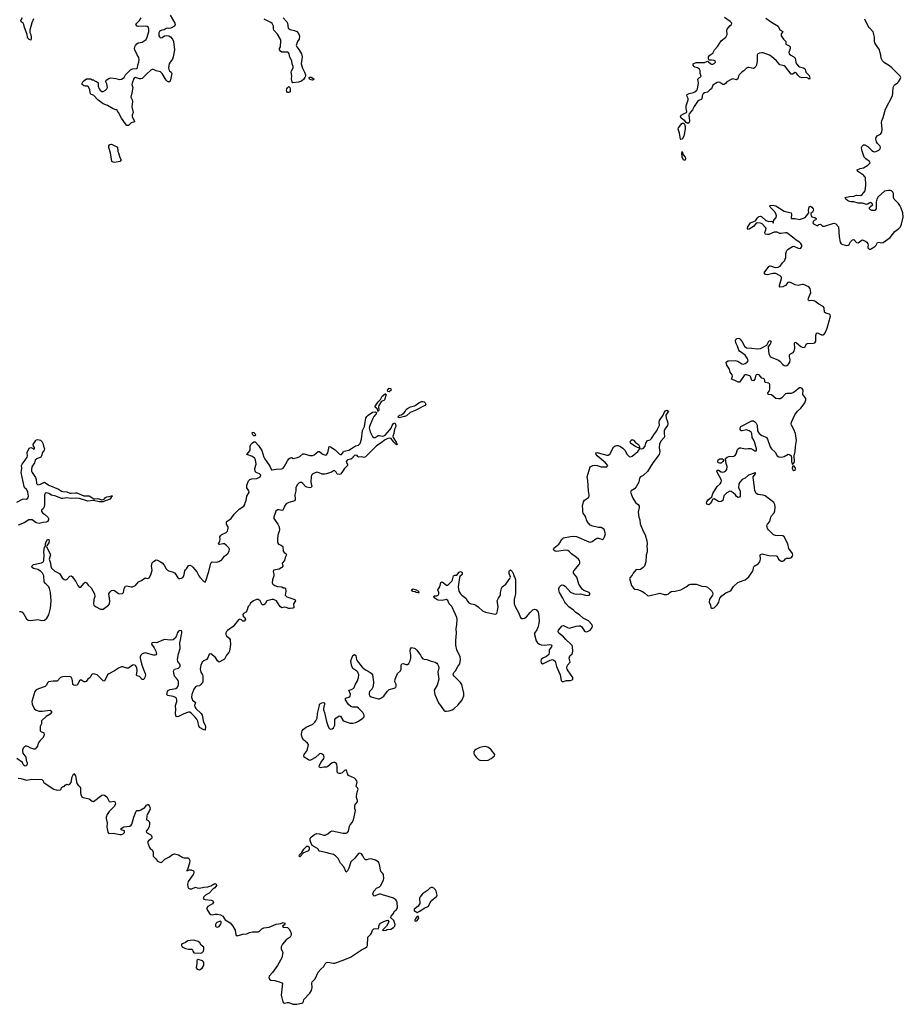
# Model space of a CAD drawing. Header units: inches. Extents: x 2396598 to 2566999, y 262085 to 451979.
# Tile 234 of 256: x 2554332 to 2566999, y 340368 to 354481. Entities that reach past the tile are written whole.
import ezdxf

# ---------------------------------------------------------------- set-up
doc = ezdxf.new("R2010")
doc.units = ezdxf.units.IN
doc.header["$MEASUREMENT"] = 0
for name, color, linetype in [('C5354', 7, 'Continuous'), ('C5355', 7, 'Continuous'), ('C5364', 7, 'Continuous'), ('C5365', 7, 'Continuous')]:
    doc.layers.add(name, color=color, linetype=linetype)

msp = doc.modelspace()

# ---------------------------------------------------------------- linework, layer by layer
at = {"layer": 'C5354', "color": 5, "elevation": 20}
for points in [[(2559630, 349148), (2559611, 349151), (2559606, 349170), (2559630, 349197), (2559650, 349195), (2559654, 349190), (2559655, 349170)], [(2559470, 348867), (2559464, 348870), (2559460, 348900), (2559423, 348930), (2559470, 349005), (2559503, 349037), (2559530, 349083), (2559570, 349120), (2559579, 349119), (2559586, 349110), (2559560, 349030), (2559550, 349022), (2559527, 349013), (2559516, 349004), (2559479, 348950), (2559474, 348930), (2559479, 348890)], [(2557706, 348514), (2557690, 348516), (2557675, 348530), (2557665, 348550), (2557670, 348570), (2557690, 348566), (2557704, 348550), (2557712, 348530), (2557710, 348518)], [(2558350, 342484), (2558337, 342490), (2558344, 342510), (2558370, 342539), (2558378, 342542), (2558404, 342590), (2558450, 342634), (2558473, 342633), (2558484, 342610), (2558483, 342590), (2558470, 342570), (2558401, 342539)], [(2557210, 341558), (2557160, 341540), (2557148, 341530), (2557138, 341510), (2557141, 341490), (2557150, 341478), (2557170, 341473), (2557190, 341482), (2557213, 341510), (2557219, 341530), (2557218, 341550)], [(2556830, 341287), (2556777, 341283), (2556744, 341276), (2556710, 341252), (2556651, 341229), (2556651, 341210), (2556661, 341190), (2556710, 341168), (2556750, 341158), (2556798, 341158), (2556811, 341150), (2556816, 341130), (2556830, 341108), (2556930, 341101), (2556950, 341110), (2556965, 341130), (2556972, 341152), (2556970, 341189), (2556935, 341215), (2556915, 341250), (2556890, 341268)], [(2556890, 341012), (2556877, 341003), (2556873, 340990), (2556873, 340953), (2556862, 340890), (2556878, 340870), (2556910, 340861), (2556950, 340888), (2556963, 340910), (2556970, 340932), (2556970, 340968), (2556962, 340982), (2556951, 340991)]]:
    msp.add_lwpolyline(points, close=True, dxfattribs=at)
for points in [[(2560000, 348878), (2559930, 348850), (2559875, 348805), (2559850, 348791), (2559830, 348786), (2559770, 348773), (2559755, 348790), (2559776, 348810), (2559801, 348819), (2559837, 348843), (2559856, 348864), (2559870, 348892), (2559890, 348910), (2559933, 348930), (2559992, 348948), (2560000, 348953)], [(2554330, 346000), (2554350, 345998), (2554368, 345988), (2554390, 345962), (2554431, 345891), (2554454, 345874), (2554487, 345867), (2554590, 345884), (2554650, 345871), (2554686, 345874), (2554719, 345901), (2554751, 345949), (2554773, 346047), (2554782, 346150), (2554775, 346270), (2554761, 346330), (2554750, 346352), (2554700, 346400), (2554684, 346424), (2554678, 346510), (2554660, 346550), (2554630, 346576), (2554590, 346599), (2554530, 346614), (2554512, 346630), (2554508, 346650), (2554529, 346671), (2554645, 346695), (2554671, 346710), (2554677, 346730), (2554683, 346810), (2554678, 346850), (2554681, 346890), (2554690, 346916), (2554704, 346936), (2554704, 346970), (2554710, 346997), (2554730, 347029), (2554750, 347032), (2554756, 347010), (2554750, 346984), (2554724, 346950), (2554716, 346930), (2554770, 346818), (2554772, 346810), (2554756, 346750), (2554773, 346690), (2554777, 346650), (2554790, 346621), (2554836, 346576), (2554902, 346542), (2554913, 346530), (2554941, 346481), (2554970, 346457), (2554990, 346452), (2555010, 346458), (2555050, 346506), (2555072, 346510), (2555090, 346496), (2555104, 346470), (2555139, 346430), (2555165, 346370), (2555190, 346341), (2555210, 346345), (2555250, 346398), (2555270, 346417), (2555290, 346410), (2555315, 346375), (2555358, 346338), (2555406, 346250), (2555408, 346212), (2555397, 346170), (2555390, 346110), (2555397, 346090), (2555417, 346070), (2555490, 346030), (2555530, 346032), (2555550, 346044), (2555606, 346090), (2555620, 346110), (2555623, 346150), (2555610, 346250), (2555623, 346277), (2555650, 346297), (2555670, 346304), (2555690, 346297), (2555750, 346256), (2555770, 346251), (2555804, 346256), (2555818, 346270), (2555829, 346330), (2555850, 346361), (2555870, 346368), (2555930, 346350), (2555950, 346352), (2555990, 346373), (2556037, 346423), (2556078, 346442), (2556130, 346479), (2556170, 346471), (2556190, 346481), (2556210, 346522), (2556230, 346590), (2556221, 346650), (2556230, 346696), (2556250, 346716), (2556290, 346737), (2556310, 346733), (2556352, 346712), (2556375, 346695), (2556404, 346664), (2556434, 346610), (2556450, 346593), (2556470, 346582), (2556530, 346564), (2556550, 346552), (2556570, 346530), (2556601, 346481), (2556610, 346473), (2556629, 346469), (2556650, 346474), (2556670, 346487), (2556680, 346500), (2556692, 346528), (2556701, 346579), (2556710, 346595), (2556725, 346610), (2556750, 346657), (2556770, 346660), (2556794, 346654), (2556816, 346636), (2556870, 346567), (2556900, 346510), (2556915, 346490), (2556970, 346429), (2556990, 346418), (2557001, 346439), (2557045, 346570), (2557070, 346691), (2557090, 346711), (2557157, 346703), (2557187, 346713), (2557210, 346731), (2557224, 346736), (2557269, 346790), (2557316, 346830), (2557337, 346863), (2557338, 346890), (2557330, 346910), (2557290, 346951), (2557270, 346966), (2557250, 346968), (2557198, 346958), (2557190, 346959), (2557182, 346970), (2557203, 347010), (2557207, 347030), (2557203, 347070), (2557210, 347083), (2557230, 347100), (2557290, 347129), (2557310, 347151), (2557320, 347190), (2557319, 347210), (2557295, 347250), (2557297, 347283), (2557305, 347295), (2557366, 347330), (2557406, 347394), (2557447, 347430), (2557476, 347464), (2557547, 347510), (2557561, 347530), (2557564, 347556), (2557577, 347590), (2557590, 347650), (2557620, 347710), (2557617, 347730), (2557590, 347770), (2557586, 347790), (2557588, 347810), (2557610, 347871), (2557630, 347888), (2557662, 347898), (2557730, 347905), (2557779, 347930), (2557789, 347950), (2557769, 347970), (2557722, 347990), (2557706, 348006), (2557704, 348050), (2557720, 348110), (2557713, 348170), (2557702, 348190), (2557670, 348220), (2557589, 348250), (2557630, 348299), (2557634, 348310), (2557636, 348370), (2557647, 348390), (2557670, 348414), (2557690, 348429), (2557710, 348431), (2557757, 348377), (2557804, 348304), (2557830, 348211), (2557841, 348190), (2557919, 348079), (2557944, 348030), (2557950, 348028), (2558010, 348038), (2558090, 348041), (2558110, 348052), (2558125, 348070), (2558170, 348160), (2558190, 348188), (2558210, 348203), (2558230, 348205), (2558251, 348191), (2558315, 348205), (2558350, 348219), (2558390, 348258), (2558410, 348257), (2558490, 348232), (2558530, 348235), (2558555, 348245), (2558610, 348292), (2558630, 348293), (2558670, 348260), (2558710, 348239), (2558730, 348243), (2558750, 348270), (2558770, 348361), (2558790, 348356), (2558855, 348315), (2558910, 348259), (2558930, 348248), (2558946, 348250), (2558973, 348287), (2558984, 348296), (2559050, 348312), (2559090, 348333), (2559145, 348375), (2559190, 348382), (2559213, 348407), (2559233, 348470), (2559248, 348592), (2559276, 348650), (2559283, 348710), (2559296, 348770), (2559308, 348792), (2559327, 348813), (2559390, 348856), (2559430, 348860), (2559447, 348850), (2559441, 348830), (2559408, 348792), (2559390, 348757), (2559347, 348650), (2559343, 348630), (2559355, 348575), (2559374, 348534), (2559390, 348507), (2559410, 348494), (2559430, 348494), (2559470, 348519), (2559490, 348521), (2559530, 348510), (2559550, 348515), (2559573, 348527), (2559639, 348601), (2559655, 348625), (2559670, 348665), (2559690, 348692), (2559710, 348700), (2559721, 348681), (2559723, 348650), (2559707, 348610), (2559695, 348550), (2559679, 348510), (2559686, 348490), (2559730, 348427), (2559745, 348390), (2559733, 348387), (2559727, 348390), (2559702, 348422), (2559690, 348430), (2559658, 348478), (2559630, 348482), (2559610, 348479), (2559564, 348456), (2559530, 348423), (2559449, 348371), (2559290, 348216), (2559270, 348206), (2559237, 348217), (2559190, 348209), (2559178, 348218), (2559170, 348235), (2559150, 348238), (2559130, 348232), (2559107, 348210), (2559103, 348197), (2559078, 348182), (2559033, 348170), (2559012, 348150), (2559017, 348130), (2559031, 348110), (2559031, 348090), (2558988, 348050), (2558951, 347990), (2558930, 347967), (2558910, 347961), (2558884, 347965), (2558870, 347995), (2558850, 348016), (2558830, 348015), (2558803, 347997), (2558731, 347970), (2558705, 347965), (2558670, 347965), (2558627, 347987), (2558590, 347994), (2558533, 347970), (2558516, 347950), (2558510, 347930), (2558507, 347850), (2558519, 347790), (2558516, 347784), (2558510, 347777), (2558490, 347773), (2558450, 347781), (2558430, 347790), (2558390, 347835), (2558370, 347845), (2558350, 347846), (2558340, 347840), (2558310, 347813), (2558292, 347770), (2558292, 347728), (2558275, 347670), (2558282, 347610), (2558275, 347585), (2558190, 347561), (2558150, 347539), (2558126, 347510), (2558116, 347470), (2558103, 347450), (2558090, 347446), (2558050, 347455), (2558030, 347454), (2558005, 347435), (2557976, 347350), (2557976, 347330), (2558035, 347250), (2558050, 347211), (2558055, 347170), (2558053, 347150), (2558035, 347090), (2558027, 347030), (2558028, 346988), (2558044, 346964), (2558079, 346950), (2558103, 346930), (2558110, 346861), (2558123, 346843), (2558148, 346828), (2558159, 346810), (2558136, 346770), (2558127, 346730), (2558095, 346690), (2558102, 346650), (2558092, 346628), (2558050, 346603), (2557971, 346589), (2557966, 346570), (2557974, 346534), (2557973, 346510), (2557955, 346450), (2557950, 346410), (2557960, 346390), (2557990, 346372), (2558030, 346358), (2558090, 346350), (2558110, 346339), (2558136, 346336), (2558142, 346330), (2558147, 346290), (2558138, 346230), (2558162, 346210), (2558250, 346182), (2558276, 346170), (2558281, 346161), (2558285, 346150), (2558259, 346110), (2558263, 346050), (2558250, 346044), (2558210, 346040), (2558190, 346041), (2558150, 346057), (2558130, 346060), (2558090, 346053), (2558070, 346065), (2558050, 346087), (2558012, 346152), (2557970, 346168), (2557950, 346168), (2557875, 346150), (2557850, 346109), (2557830, 346092), (2557810, 346096), (2557778, 346150), (2557750, 346170), (2557729, 346171), (2557683, 346150), (2557642, 346118), (2557625, 346090), (2557608, 346072), (2557586, 346010), (2557573, 345987), (2557539, 345970), (2557530, 345955), (2557536, 345930), (2557561, 345910), (2557568, 345890), (2557555, 345865), (2557550, 345859), (2557530, 345862), (2557510, 345879), (2557490, 345886), (2557470, 345881), (2557390, 345783), (2557313, 345727), (2557295, 345710), (2557286, 345694), (2557287, 345670), (2557299, 345650), (2557335, 345615), (2557348, 345590), (2557353, 345527), (2557340, 345430), (2557332, 345410), (2557298, 345370), (2557270, 345313), (2557190, 345272), (2557170, 345290), (2557137, 345337), (2557070, 345391), (2557050, 345385), (2557027, 345333), (2557010, 345312), (2556970, 345289), (2556949, 345270), (2556930, 345230), (2556920, 345170), (2556927, 345130), (2556951, 345091), (2556958, 345070), (2556958, 344990), (2556930, 344950), (2556910, 344935), (2556870, 344929), (2556850, 344917), (2556830, 344885), (2556802, 344810), (2556797, 344770), (2556810, 344728), (2556845, 344705), (2556852, 344692), (2556837, 344650), (2556842, 344630), (2556857, 344610), (2556934, 344534), (2556948, 344510), (2556965, 344410), (2556992, 344370), (2556998, 344350), (2556990, 344298), (2556970, 344300), (2556910, 344336), (2556898, 344358), (2556884, 344424), (2556873, 344453), (2556846, 344486), (2556790, 344540), (2556770, 344553), (2556750, 344553), (2556687, 344533), (2556610, 344495), (2556589, 344489), (2556575, 344495), (2556567, 344527), (2556570, 344610), (2556564, 344630), (2556564, 344650), (2556585, 344710), (2556586, 344730), (2556579, 344750), (2556555, 344770), (2556530, 344780), (2556454, 344794), (2556440, 344810), (2556449, 344850), (2556466, 344870), (2556490, 344880), (2556570, 344895), (2556591, 344910), (2556603, 344930), (2556608, 344950), (2556611, 344990), (2556605, 345010), (2556591, 345030), (2556549, 345070), (2556536, 345144), (2556550, 345173), (2556610, 345186), (2556632, 345210), (2556634, 345230), (2556630, 345243), (2556601, 345281), (2556595, 345310), (2556608, 345392), (2556632, 345470), (2556629, 345551), (2556643, 345610), (2556646, 345650), (2556655, 345690), (2556655, 345710), (2556650, 345719), (2556630, 345728), (2556610, 345716), (2556590, 345690), (2556580, 345650), (2556563, 345617), (2556530, 345594), (2556490, 345587), (2556410, 345596), (2556370, 345584), (2556310, 345553), (2556290, 345550), (2556245, 345555), (2556226, 345550), (2556223, 345530), (2556259, 345479), (2556282, 345430), (2556291, 345390), (2556284, 345376), (2556270, 345370), (2556250, 345373), (2556130, 345406), (2556090, 345392), (2556069, 345371), (2556059, 345350), (2556060, 345330), (2556077, 345250), (2556105, 345165), (2556131, 345110), (2556135, 345090), (2556124, 345050), (2556110, 345023), (2556090, 345022), (2556050, 345067), (2556015, 345075), (2556008, 345088), (2556018, 345150), (2556012, 345190), (2555990, 345223), (2555967, 345233), (2555948, 345230), (2555890, 345184), (2555870, 345185), (2555810, 345206), (2555790, 345204), (2555750, 345188), (2555690, 345148), (2555610, 345105), (2555591, 345089), (2555550, 345001), (2555530, 345005), (2555442, 345090), (2555410, 345102), (2555390, 345104), (2555370, 345100), (2555360, 345090), (2555343, 345050), (2555308, 345030), (2555283, 344997), (2555270, 344989), (2555250, 344992), (2555210, 345018), (2555190, 345006), (2555156, 344944), (2555130, 344936), (2555110, 344941), (2555092, 344952), (2555090, 345010), (2555085, 345030), (2555070, 345055), (2555046, 345066), (2554950, 345062), (2554930, 345058), (2554919, 345050), (2554870, 345000), (2554810, 345001), (2554747, 344990), (2554730, 344978), (2554717, 344943), (2554698, 344922), (2554603, 344890), (2554570, 344874), (2554549, 344850), (2554506, 344710), (2554512, 344670), (2554541, 344610), (2554570, 344582), (2554610, 344568), (2554652, 344568), (2554770, 344584), (2554790, 344570), (2554789, 344550), (2554770, 344527), (2554710, 344495), (2554647, 344430), (2554643, 344390), (2554627, 344350), (2554626, 344290), (2554636, 344276), (2554670, 344264), (2554677, 344257), (2554684, 344230), (2554669, 344190), (2554625, 344150), (2554597, 344110), (2554587, 344070), (2554570, 344042), (2554555, 344025), (2554536, 344024), (2554490, 344038), (2554450, 344063), (2554430, 344069), (2554411, 344069), (2554383, 344037), (2554371, 344010), (2554371, 343990), (2554378, 343970), (2554419, 343910), (2554425, 343865), (2554437, 343830), (2554439, 343810), (2554431, 343790), (2554410, 343783), (2554395, 343790), (2554384, 343804), (2554372, 343832), (2554290, 343892)], [(2554290, 347565), (2554370, 347610), (2554392, 347612), (2554430, 347608), (2554450, 347622), (2554458, 347650), (2554450, 347710), (2554431, 347750), (2554408, 347768), (2554395, 347790), (2554354, 347990), (2554361, 348050), (2554359, 348090), (2554369, 348111), (2554412, 348168), (2554437, 348210), (2554444, 348230), (2554441, 348279), (2554470, 348341), (2554490, 348351), (2554517, 348337), (2554530, 348325), (2554542, 348330), (2554543, 348350), (2554529, 348370), (2554525, 348390), (2554562, 348450), (2554570, 348459), (2554590, 348464), (2554630, 348452), (2554654, 348430), (2554664, 348410), (2554672, 348370), (2554687, 348330), (2554684, 348310), (2554661, 348279), (2554646, 348230), (2554633, 348210), (2554576, 348184), (2554555, 348165), (2554544, 348130), (2554508, 348072), (2554502, 348030), (2554503, 348010), (2554511, 347991), (2554560, 347920), (2554568, 347890), (2554573, 347833), (2554590, 347815), (2554630, 347821), (2554670, 347844), (2554690, 347850), (2554751, 347811), (2554890, 347751), (2554930, 347722), (2554950, 347716), (2555010, 347714), (2555050, 347696), (2555070, 347692), (2555130, 347701), (2555150, 347700), (2555250, 347657), (2555330, 347654), (2555394, 347614), (2555410, 347611), (2555450, 347617), (2555510, 347600), (2555530, 347602), (2555547, 347613), (2555560, 347630), (2555580, 347640), (2555615, 347645), (2555650, 347657), (2555657, 347657), (2555663, 347650), (2555643, 347637), (2555643, 347630), (2555622, 347610), (2555590, 347593), (2555555, 347585), (2555530, 347570), (2555470, 347570), (2555390, 347588), (2555310, 347581), (2555190, 347617), (2555150, 347623), (2555070, 347616), (2555010, 347625), (2554950, 347616), (2554930, 347618), (2554850, 347650), (2554787, 347667), (2554748, 347690), (2554710, 347697), (2554699, 347690), (2554688, 347670), (2554688, 347532), (2554684, 347496), (2554670, 347470), (2554647, 347450), (2554644, 347430), (2554662, 347410), (2554690, 347392), (2554734, 347350), (2554745, 347330), (2554744, 347310), (2554733, 347287), (2554710, 347278), (2554670, 347275), (2554610, 347261), (2554570, 347271), (2554510, 347310), (2554490, 347314), (2554463, 347310), (2554396, 347270), (2554310, 347238)], [(2560000, 346279), (2560000, 346280), (2559970, 346287), (2559950, 346310), (2559970, 346325), (2560000, 346315)], [(2554310, 343611), (2554350, 343606), (2554430, 343579), (2554506, 343594), (2554650, 343591), (2554670, 343571), (2554674, 343554), (2554683, 343543), (2554822, 343450), (2554870, 343435), (2554919, 343441), (2554928, 343450), (2554930, 343474), (2554942, 343478), (2554946, 343490), (2554968, 343492), (2554986, 343510), (2555010, 343522), (2555030, 343516), (2555050, 343523), (2555070, 343547), (2555086, 343630), (2555110, 343674), (2555130, 343641), (2555153, 343533), (2555170, 343510), (2555196, 343490), (2555203, 343470), (2555204, 343404), (2555210, 343372), (2555230, 343339), (2555241, 343330), (2555330, 343315), (2555370, 343281), (2555390, 343277), (2555510, 343366), (2555530, 343370), (2555550, 343365), (2555580, 343340), (2555613, 343273), (2555630, 343268), (2555690, 343278), (2555698, 343270), (2555705, 343250), (2555703, 343230), (2555693, 343207), (2555613, 343130), (2555587, 343090), (2555570, 343050), (2555570, 343030), (2555585, 342970), (2555582, 342910), (2555584, 342884), (2555597, 342837), (2555610, 342818), (2555670, 342820), (2555770, 342803), (2555790, 342803), (2555815, 342810), (2555834, 342830), (2555834, 342854), (2555786, 342870), (2555788, 342890), (2555826, 342910), (2555910, 342923), (2555930, 342936), (2555941, 342950), (2555967, 343050), (2556002, 343138), (2556012, 343148), (2556050, 343148), (2556070, 343155), (2556125, 343190), (2556150, 343224), (2556168, 343232), (2556174, 343230), (2556194, 343210), (2556201, 343170), (2556194, 343146), (2556160, 343090), (2556155, 343070), (2556152, 343012), (2556170, 343005), (2556187, 342987), (2556193, 342973), (2556195, 342950), (2556186, 342910), (2556170, 342879), (2556146, 342850), (2556151, 342830), (2556210, 342797), (2556219, 342790), (2556227, 342770), (2556224, 342750), (2556218, 342742), (2556178, 342710), (2556166, 342690), (2556194, 342614), (2556202, 342602), (2556230, 342581), (2556247, 342550), (2556245, 342490), (2556278, 342458), (2556310, 342419), (2556350, 342401), (2556370, 342407), (2556414, 342446), (2556470, 342476), (2556524, 342516), (2556550, 342525), (2556610, 342510), (2556670, 342474), (2556688, 342468), (2556750, 342466), (2556763, 342450), (2556769, 342430), (2556768, 342390), (2556739, 342301), (2556727, 342287), (2556730, 342282), (2556765, 342295), (2556790, 342295), (2556823, 342283), (2556830, 342270), (2556828, 342250), (2556818, 342230), (2556746, 342130), (2556740, 342090), (2556742, 342050), (2556750, 342035), (2556770, 342021), (2556798, 342022), (2556850, 342047), (2556878, 342038), (2556910, 342034), (2556970, 342049), (2557030, 342053), (2557074, 342066), (2557130, 342099), (2557151, 342090), (2557153, 342070), (2557130, 342036), (2557102, 342018), (2557050, 341962), (2556994, 341930), (2556972, 341910), (2556964, 341890), (2556974, 341874), (2556990, 341870), (2557080, 341860), (2557101, 341850), (2557110, 341832), (2557094, 341806), (2557030, 341772), (2557015, 341750), (2557013, 341730), (2557053, 341670), (2557070, 341657), (2557090, 341652), (2557130, 341659), (2557170, 341659), (2557212, 341650), (2557245, 341630), (2557278, 341578), (2557350, 341537), (2557387, 341490), (2557422, 341430), (2557430, 341362), (2557450, 341351), (2557530, 341375), (2557590, 341379), (2557625, 341395), (2557670, 341407), (2557750, 341409), (2557770, 341418), (2557802, 341450), (2557830, 341465), (2557910, 341474), (2558010, 341515), (2558076, 341524), (2558110, 341539), (2558131, 341530), (2558131, 341510), (2558098, 341490), (2558110, 341472), (2558170, 341468), (2558199, 341439), (2558222, 341390), (2558226, 341370), (2558220, 341350), (2558208, 341330), (2558150, 341290), (2558098, 341230), (2558080, 341190), (2558081, 341161), (2558105, 341110), (2558090, 341034), (2558030, 340925), (2557955, 340825), (2557908, 340770), (2557902, 340750), (2557911, 340730), (2557930, 340716), (2557990, 340708), (2558081, 340681), (2558098, 340670), (2558080, 340500), (2558104, 340404), (2558114, 340390), (2558130, 340385), (2558165, 340395), (2558190, 340396), (2558250, 340368), (2558306, 340370), (2558370, 340382), (2558389, 340390), (2558402, 340410), (2558405, 340435), (2558490, 340527), (2558513, 340567), (2558523, 340610), (2558518, 340670), (2558525, 340690), (2558566, 340734), (2558612, 340830), (2558647, 340870), (2558693, 340910), (2558712, 340948), (2558730, 340966), (2558750, 340971), (2558830, 340956), (2558850, 340959), (2558991, 341009), (2559074, 341046), (2559230, 341151), (2559290, 341176), (2559309, 341190), (2559319, 341210), (2559322, 341330), (2559367, 341373), (2559377, 341390), (2559390, 341431), (2559411, 341451), (2559430, 341456), (2559470, 341452), (2559482, 341470), (2559479, 341490), (2559489, 341510), (2559505, 341530), (2559550, 341555), (2559591, 341571), (2559610, 341572), (2559622, 341550), (2559591, 341489), (2559534, 341430), (2559550, 341427), (2559586, 341430), (2559602, 341438), (2559653, 341447), (2559689, 341470), (2559709, 341490), (2559717, 341510), (2559695, 341570), (2559649, 341610), (2559656, 341630), (2559689, 341670), (2559701, 341699), (2559733, 341727), (2559747, 341750), (2559741, 341830), (2559736, 341850), (2559726, 341866), (2559690, 341887), (2559615, 341915), (2559535, 341935), (2559510, 341947), (2559490, 341947), (2559470, 341941), (2559430, 341921), (2559410, 341920), (2559397, 341937), (2559393, 341950), (2559408, 341992), (2559445, 342035), (2559490, 342054), (2559507, 342070), (2559546, 342150), (2559550, 342170), (2559546, 342230), (2559532, 342250), (2559510, 342270), (2559491, 342371), (2559485, 342390), (2559471, 342411), (2559432, 342432), (2559370, 342451), (2559333, 342447), (2559310, 342438), (2559290, 342439), (2559270, 342459), (2559250, 342497), (2559230, 342523), (2559210, 342533), (2559190, 342529), (2559136, 342464), (2559078, 342410), (2559050, 342320), (2559030, 342281), (2559010, 342262), (2558978, 342338), (2558932, 342390), (2558897, 342457), (2558858, 342498), (2558830, 342514), (2558770, 342528), (2558741, 342541), (2558630, 342564), (2558622, 342570), (2558613, 342590), (2558600, 342600), (2558526, 342646), (2558505, 342685), (2558496, 342716), (2558498, 342750), (2558513, 342770), (2558556, 342804), (2558590, 342816), (2558630, 342812), (2558690, 342792), (2558710, 342793), (2558748, 342810), (2558790, 342847), (2558810, 342853), (2558970, 342819), (2559010, 342819), (2559031, 342830), (2559044, 342850), (2559059, 342921), (2559070, 342940), (2559103, 342977), (2559124, 343030), (2559146, 343146), (2559136, 343170), (2559135, 343210), (2559143, 343230), (2559174, 343270), (2559176, 343290), (2559161, 343330), (2559160, 343350), (2559170, 343410), (2559185, 343450), (2559175, 343470), (2559154, 343490), (2559170, 343550), (2559167, 343570), (2559153, 343590), (2559130, 343610), (2559048, 343648), (2559031, 343670), (2559021, 343710), (2559010, 343729), (2558990, 343721), (2558953, 343687), (2558930, 343677), (2558910, 343676), (2558890, 343687), (2558882, 343710), (2558884, 343770), (2558878, 343810), (2558870, 343824), (2558850, 343834), (2558830, 343834), (2558810, 343827), (2558750, 343778), (2558731, 343769), (2558690, 343768), (2558650, 343758), (2558630, 343760), (2558624, 343770), (2558628, 343792), (2558647, 343833), (2558670, 343858), (2558690, 343889), (2558695, 343910), (2558690, 343933), (2558670, 343954), (2558650, 343962), (2558630, 343960), (2558574, 343906), (2558510, 343871), (2558490, 343864), (2558470, 343871), (2558411, 343910), (2558405, 343930), (2558411, 343950), (2558453, 344007), (2558469, 344070), (2558470, 344090), (2558459, 344110), (2558399, 344159), (2558381, 344190), (2558373, 344233), (2558375, 344270), (2558382, 344290), (2558399, 344310), (2558440, 344340), (2558535, 344385), (2558564, 344410), (2558579, 344430), (2558595, 344470), (2558602, 344538), (2558632, 344650), (2558628, 344672), (2558664, 344690), (2558690, 344695), (2558702, 344682), (2558704, 344670), (2558685, 344610), (2558687, 344590), (2558702, 344550), (2558730, 344421), (2558750, 344365), (2558763, 344330), (2558770, 344321), (2558790, 344311), (2558810, 344316), (2558832, 344330), (2558851, 344370), (2558851, 344450), (2558862, 344470), (2558910, 344503), (2558930, 344499), (2558963, 344443), (2558984, 344424), (2559070, 344400), (2559110, 344396), (2559150, 344406), (2559190, 344428), (2559250, 344470), (2559268, 344490), (2559268, 344510), (2559250, 344549), (2559190, 344614), (2559170, 344625), (2559110, 344626), (2559078, 344638), (2559047, 344667), (2559004, 344730), (2559001, 344750), (2559005, 344755), (2559052, 344768), (2559070, 344786), (2559075, 344815), (2559052, 344870), (2559090, 344880), (2559120, 344900), (2559145, 344955), (2559176, 345004), (2559190, 345050), (2559192, 345092), (2559179, 345130), (2559165, 345145), (2559123, 345170), (2559110, 345182), (2559088, 345230), (2559081, 345290), (2559092, 345330), (2559110, 345369), (2559130, 345383), (2559149, 345369), (2559160, 345310), (2559168, 345290), (2559240, 345200), (2559290, 345160), (2559330, 345141), (2559372, 345112), (2559391, 345090), (2559403, 344990), (2559401, 344930), (2559383, 344890), (2559349, 344850), (2559343, 344830), (2559343, 344810), (2559350, 344790), (2559370, 344776), (2559470, 344747), (2559490, 344746), (2559510, 344754), (2559554, 344786), (2559605, 344855), (2559630, 344878), (2559702, 344898), (2559722, 344910), (2559731, 344930), (2559728, 344950), (2559712, 344990), (2559714, 345030), (2559750, 345109), (2559791, 345149), (2559803, 345170), (2559803, 345230), (2559810, 345248), (2559830, 345252), (2559870, 345238), (2559890, 345237), (2559910, 345254), (2559931, 345290), (2559941, 345330), (2559940, 345370), (2559931, 345430), (2559936, 345464), (2559950, 345483), (2559993, 345473), (2560000, 345467)], [(2560000, 341741), (2559987, 341730), (2559987, 341710), (2560000, 341701)], [(2560000, 341584), (2559992, 341570), (2560000, 341566)]]:
    msp.add_lwpolyline(points, dxfattribs=at)
at = {"layer": 'C5355', "color": 5, "elevation": 20}
for points in [[(2554529, 354491), (2554505, 354435), (2554478, 354330), (2554479, 354299), (2554490, 354270), (2554495, 354225), (2554495, 354205), (2554490, 354189), (2554470, 354196), (2554450, 354214), (2554443, 354230), (2554439, 354270), (2554400, 354370), (2554390, 354410), (2554380, 354430), (2554355, 354450), (2554348, 354470), (2554370, 354513)], [(2556490, 354546), (2556557, 354430), (2556561, 354410), (2556550, 354390), (2556499, 354361), (2556470, 354355), (2556450, 354358), (2556430, 354354), (2556403, 354337), (2556370, 354331), (2556350, 354322), (2556335, 354310), (2556327, 354290), (2556328, 354248), (2556335, 354235), (2556350, 354222), (2556373, 354227), (2556410, 354250), (2556436, 354256), (2556470, 354247), (2556494, 354234), (2556523, 354203), (2556537, 354170), (2556549, 354050), (2556534, 353946), (2556524, 353916), (2556488, 353872), (2556476, 353850), (2556466, 353794), (2556470, 353767), (2556480, 353750), (2556502, 353730), (2556512, 353710), (2556490, 353599), (2556470, 353587), (2556450, 353596), (2556430, 353613), (2556375, 353710), (2556351, 353731), (2556288, 353748), (2556250, 353767), (2556230, 353766), (2556210, 353755), (2556150, 353702), (2556090, 353638), (2556070, 353633), (2556050, 353635), (2555990, 353650), (2555970, 353638), (2555943, 353570), (2555942, 353550), (2555953, 353510), (2555939, 353430), (2555923, 353370), (2555944, 353330), (2555948, 353310), (2555942, 353230), (2555959, 353150), (2555944, 353110), (2555944, 353090), (2555976, 353024), (2555971, 353010), (2555950, 353008), (2555930, 353000), (2555890, 352963), (2555870, 352965), (2555850, 352986), (2555791, 353070), (2555750, 353149), (2555734, 353170), (2555728, 353188), (2555712, 353188), (2555670, 353204), (2555591, 353251), (2555530, 353276), (2555470, 353316), (2555450, 353332), (2555394, 353394), (2555350, 353415), (2555342, 353430), (2555337, 353477), (2555318, 353518), (2555307, 353527), (2555270, 353528), (2555250, 353533), (2555230, 353550), (2555229, 353571), (2555235, 353590), (2555250, 353605), (2555290, 353631), (2555310, 353635), (2555350, 353631), (2555370, 353621), (2555390, 353618), (2555406, 353606), (2555435, 353595), (2555456, 353576), (2555459, 353530), (2555471, 353490), (2555486, 353470), (2555510, 353451), (2555530, 353451), (2555564, 353470), (2555581, 353490), (2555589, 353510), (2555582, 353562), (2555568, 353590), (2555570, 353612), (2555610, 353638), (2555635, 353645), (2555710, 353640), (2555770, 353622), (2555790, 353628), (2555830, 353650), (2555847, 353690), (2555870, 353708), (2555919, 353761), (2555950, 353776), (2556010, 353782), (2556020, 353790), (2556027, 353833), (2556041, 353870), (2556046, 353910), (2556039, 353939), (2556016, 353976), (2555983, 354050), (2555980, 354070), (2555982, 354090), (2555990, 354111), (2556010, 354136), (2556032, 354148), (2556090, 354160), (2556144, 354196), (2556160, 354230), (2556181, 354310), (2556184, 354344), (2556178, 354370), (2556161, 354381), (2556130, 354388), (2556030, 354384), (2556015, 354390), (2555999, 354410), (2556009, 354430), (2556050, 354471), (2556074, 354506)], [(2558108, 354508), (2558163, 354450), (2558170, 354430), (2558181, 354361), (2558210, 354338), (2558270, 354326), (2558307, 354310), (2558330, 354284), (2558342, 354250), (2558337, 354203), (2558314, 354170), (2558295, 354110), (2558303, 354090), (2558334, 354054), (2558373, 353990), (2558382, 353950), (2558369, 353850), (2558386, 353786), (2558417, 353730), (2558427, 353690), (2558427, 353670), (2558419, 353650), (2558403, 353630), (2558370, 353599), (2558330, 353584), (2558250, 353575), (2558237, 353590), (2558232, 353610), (2558230, 353630), (2558235, 353675), (2558224, 353730), (2558227, 353750), (2558253, 353790), (2558253, 353810), (2558237, 353850), (2558232, 353890), (2558204, 353944), (2558193, 353993), (2558186, 354006), (2558170, 354017), (2558090, 354017), (2558069, 354030), (2558057, 354050), (2558057, 354070), (2558069, 354090), (2558072, 354108), (2558078, 354170), (2558074, 354190), (2558030, 354274), (2557975, 354330), (2557969, 354350), (2557969, 354390), (2557950, 354426), (2557930, 354442), (2557857, 354477), (2557838, 354490)]]:
    msp.add_lwpolyline(points, dxfattribs=at)
for points in [[(2558190, 353437), (2558170, 353439), (2558163, 353450), (2558158, 353470), (2558162, 353490), (2558170, 353506), (2558190, 353523), (2558203, 353510), (2558210, 353492), (2558210, 353449)], [(2558530, 353615), (2558510, 353621), (2558489, 353630), (2558484, 353650), (2558490, 353658), (2558510, 353655), (2558551, 353631), (2558550, 353626), (2558542, 353618)], [(2555690, 352436), (2555670, 352440), (2555653, 352450), (2555632, 352570), (2555610, 352650), (2555608, 352672), (2555626, 352694), (2555650, 352695), (2555735, 352655), (2555739, 352590), (2555750, 352570), (2555767, 352507), (2555785, 352470), (2555770, 352449)]]:
    msp.add_lwpolyline(points, close=True, dxfattribs=at)
at = {"layer": 'C5364', "color": 5, "elevation": 20}
for points in [[(2560000, 345467), (2560026, 345446), (2560079, 345370), (2560090, 345344), (2560110, 345322), (2560130, 345314), (2560170, 345312), (2560230, 345286), (2560290, 345270), (2560310, 345258), (2560323, 345243), (2560336, 345216), (2560342, 345190), (2560328, 345128), (2560340, 345030), (2560318, 344942), (2560275, 344870), (2560283, 344810), (2560338, 344690), (2560410, 344585), (2560430, 344572), (2560450, 344569), (2560490, 344574), (2560533, 344587), (2560557, 344603), (2560620, 344660), (2560675, 344730), (2560698, 344790), (2560697, 344830), (2560682, 344910), (2560670, 344950), (2560650, 344982), (2560561, 345070), (2560547, 345090), (2560549, 345110), (2560557, 345123), (2560579, 345150), (2560613, 345210), (2560642, 345250), (2560651, 345309), (2560647, 345350), (2560600, 345450), (2560584, 345516), (2560582, 345582), (2560592, 345688), (2560589, 345751), (2560599, 345810), (2560602, 345890), (2560598, 345910), (2560538, 346050), (2560526, 346070), (2560489, 346109), (2560470, 346154), (2560450, 346168), (2560390, 346154), (2560330, 346163), (2560310, 346170), (2560284, 346190), (2560267, 346210), (2560267, 346213), (2560279, 346221), (2560310, 346222), (2560331, 346230), (2560340, 346250), (2560339, 346270), (2560324, 346310), (2560354, 346350), (2560370, 346415), (2560390, 346425), (2560450, 346374), (2560470, 346375), (2560529, 346431), (2560538, 346450), (2560552, 346508), (2560570, 346520), (2560599, 346521), (2560630, 346561), (2560651, 346571), (2560670, 346564), (2560675, 346555), (2560676, 346530), (2560642, 346498), (2560635, 346485), (2560616, 346350), (2560628, 346290), (2560653, 346250), (2560671, 346230), (2560729, 346190), (2560750, 346147), (2560770, 346123), (2560790, 346113), (2560850, 346099), (2560870, 346090), (2560905, 346065), (2560969, 346010), (2561010, 345988), (2561150, 345962), (2561170, 345969), (2561184, 346010), (2561192, 346072), (2561178, 346150), (2561194, 346190), (2561224, 346230), (2561224, 346270), (2561238, 346330), (2561250, 346352), (2561302, 346390), (2561360, 346470), (2561369, 346490), (2561350, 346541), (2561348, 346570), (2561354, 346586), (2561370, 346597), (2561390, 346572), (2561410, 346535), (2561417, 346510), (2561430, 346486), (2561438, 346450), (2561439, 346250), (2561437, 346230), (2561419, 346170), (2561421, 346110), (2561435, 346070), (2561484, 345984), (2561510, 345910), (2561530, 345898), (2561550, 345897), (2561570, 345901), (2561599, 345921), (2561650, 345986), (2561690, 346024), (2561712, 346032), (2561730, 346029), (2561740, 346020), (2561764, 345990), (2561769, 345970), (2561778, 345870), (2561775, 345825), (2561761, 345770), (2561744, 345736), (2561711, 345690), (2561712, 345670), (2561737, 345577), (2561755, 345550), (2561783, 345530), (2561810, 345521), (2561850, 345515), (2561930, 345526), (2561950, 345520), (2561961, 345510), (2561958, 345490), (2561924, 345450), (2561924, 345410), (2561916, 345384), (2561885, 345355), (2561830, 345330), (2561808, 345310), (2561801, 345290), (2561810, 345261), (2561830, 345250), (2561870, 345265), (2561937, 345303), (2561970, 345309), (2561990, 345303), (2562006, 345286), (2562028, 345210), (2562082, 345090), (2562094, 345010), (2562110, 344996), (2562130, 344996), (2562170, 345009), (2562229, 345011), (2562250, 345021), (2562261, 345030), (2562263, 345050), (2562193, 345150), (2562181, 345170), (2562176, 345190), (2562186, 345230), (2562223, 345270), (2562209, 345331), (2562219, 345361), (2562250, 345390), (2562256, 345404), (2562260, 345430), (2562257, 345490), (2562250, 345510), (2562230, 345537), (2562159, 345599), (2562130, 345633), (2562062, 345690), (2562053, 345710), (2562058, 345730), (2562110, 345792), (2562130, 345796), (2562187, 345767), (2562210, 345761), (2562230, 345762), (2562310, 345789), (2562350, 345795), (2562371, 345791), (2562390, 345778), (2562430, 345717), (2562449, 345709), (2562470, 345710), (2562511, 345730), (2562538, 345770), (2562542, 345790), (2562536, 345810), (2562486, 345866), (2562410, 345903), (2562358, 345950), (2562303, 345983), (2562270, 346019), (2562205, 346065), (2562156, 346116), (2562145, 346130), (2562117, 346190), (2562070, 346270), (2562062, 346310), (2562063, 346330), (2562071, 346350), (2562090, 346370), (2562110, 346380), (2562130, 346376), (2562150, 346360), (2562230, 346275), (2562270, 346256), (2562310, 346247), (2562371, 346251), (2562444, 346230), (2562470, 346227), (2562494, 346230), (2562508, 346250), (2562495, 346270), (2562417, 346297), (2562396, 346316), (2562347, 346390), (2562318, 346490), (2562272, 346550), (2562270, 346570), (2562278, 346582), (2562351, 346670), (2562361, 346690), (2562363, 346710), (2562356, 346730), (2562341, 346750), (2562314, 346774), (2562243, 346823), (2562210, 346860), (2562190, 346872), (2562150, 346875), (2562030, 346857), (2562010, 346863), (2561990, 346879), (2561986, 346890), (2561990, 346905), (2562059, 346961), (2562076, 346984), (2562105, 347035), (2562116, 347044), (2562130, 347052), (2562227, 347073), (2562270, 347078), (2562313, 347073), (2562490, 346998), (2562510, 346994), (2562537, 347003), (2562590, 347040), (2562610, 347047), (2562630, 347049), (2562690, 347032), (2562699, 347041), (2562717, 347070), (2562729, 347110), (2562710, 347172), (2562692, 347190), (2562670, 347200), (2562630, 347201), (2562550, 347219), (2562510, 347237), (2562467, 347290), (2562456, 347310), (2562447, 347350), (2562434, 347374), (2562408, 347408), (2562403, 347430), (2562405, 347470), (2562400, 347510), (2562414, 347570), (2562430, 347594), (2562486, 347630), (2562496, 347650), (2562498, 347670), (2562487, 347730), (2562476, 347876), (2562465, 347930), (2562508, 348070), (2562549, 348090), (2562570, 348094), (2562610, 348091), (2562670, 348074), (2562730, 348070), (2562750, 348073), (2562762, 348090), (2562730, 348130), (2562609, 348230), (2562594, 348250), (2562589, 348270), (2562610, 348276), (2562626, 348274), (2562750, 348238), (2562770, 348238), (2562790, 348253), (2562846, 348354), (2562869, 348371), (2562890, 348378), (2562910, 348376), (2562943, 348363), (2562978, 348339), (2563008, 348310), (2563042, 348250), (2563070, 348220), (2563090, 348217), (2563110, 348226), (2563193, 348290), (2563208, 348310), (2563213, 348327), (2563227, 348333), (2563250, 348328), (2563270, 348335), (2563297, 348370), (2563310, 348411), (2563330, 348448), (2563370, 348459), (2563390, 348478), (2563433, 348547), (2563467, 348590), (2563476, 348610), (2563502, 348670), (2563500, 348710), (2563506, 348734), (2563557, 348810), (2563570, 348851), (2563590, 348876), (2563610, 348885), (2563631, 348870), (2563595, 348810), (2563602, 348770), (2563621, 348721), (2563624, 348690), (2563617, 348663), (2563580, 348610), (2563573, 348590), (2563569, 348549), (2563576, 348510), (2563570, 348493), (2563522, 348438), (2563505, 348395), (2563501, 348350), (2563508, 348288), (2563500, 348250), (2563410, 348130), (2563333, 348007), (2563272, 347948), (2563233, 347927), (2563215, 347910), (2563208, 347850), (2563170, 347783), (2563146, 347754), (2563099, 347730), (2563088, 347710), (2563101, 347670), (2563122, 347622), (2563161, 347561), (2563196, 347530), (2563211, 347510), (2563214, 347490), (2563198, 347422), (2563208, 347350), (2563223, 347310), (2563226, 347254), (2563270, 347150), (2563299, 347099), (2563322, 347010), (2563327, 346973), (2563324, 346930), (2563329, 346890), (2563327, 346853), (2563313, 346807), (2563307, 346710), (2563290, 346650), (2563270, 346628), (2563230, 346599), (2563210, 346596), (2563170, 346601), (2563126, 346550), (2563110, 346519), (2563077, 346483), (2563074, 346470), (2563105, 346370), (2563130, 346331), (2563150, 346319), (2563190, 346313), (2563250, 346288), (2563290, 346265), (2563330, 346228), (2563350, 346221), (2563510, 346259), (2563570, 346244), (2563610, 346240), (2563630, 346248), (2563650, 346270), (2563670, 346283), (2563730, 346290), (2563810, 346309), (2563887, 346350), (2563930, 346384), (2563950, 346390), (2564030, 346390), (2564110, 346363), (2564170, 346358), (2564190, 346348), (2564236, 346310), (2564255, 346290), (2564266, 346270), (2564268, 346250), (2564263, 346230), (2564223, 346170), (2564215, 346130), (2564236, 346090), (2564242, 346050), (2564250, 346045), (2564270, 346046), (2564290, 346051), (2564330, 346095), (2564353, 346130), (2564370, 346190), (2564399, 346221), (2564455, 346265), (2564512, 346290), (2564530, 346306), (2564563, 346357), (2564627, 346413), (2564650, 346424), (2564734, 346450), (2564785, 346495), (2564838, 346570), (2564845, 346590), (2564850, 346630), (2564860, 346650), (2564920, 346680), (2564941, 346710), (2564951, 346750), (2564945, 346810), (2564950, 346817), (2564977, 346823), (2565070, 346802), (2565175, 346795), (2565189, 346789), (2565210, 346747), (2565250, 346722), (2565270, 346718), (2565290, 346728), (2565310, 346755), (2565330, 346762), (2565370, 346762), (2565390, 346768), (2565409, 346790), (2565414, 346810), (2565412, 346830), (2565360, 346900), (2565342, 346970), (2565293, 347070), (2565270, 347083), (2565169, 347089), (2565138, 347098), (2565067, 347167), (2565054, 347190), (2565045, 347230), (2565050, 347250), (2565084, 347290), (2565101, 347350), (2565112, 347370), (2565147, 347413), (2565159, 347441), (2565163, 347490), (2565159, 347530), (2565141, 347561), (2565017, 347657), (2564990, 347667), (2564916, 347676), (2564889, 347689), (2564873, 347733), (2564865, 347770), (2564852, 347890), (2564847, 347910), (2564847, 347930), (2564880, 347970), (2564879, 347979), (2564870, 347989), (2564860, 347980), (2564782, 347950), (2564730, 347910), (2564691, 347890), (2564655, 347850), (2564643, 347830), (2564637, 347770), (2564659, 347730), (2564660, 347720), (2564662, 347650), (2564650, 347637), (2564630, 347634), (2564610, 347646), (2564593, 347670), (2564560, 347700), (2564530, 347720), (2564510, 347723), (2564470, 347698), (2564425, 347655), (2564413, 347590), (2564390, 347573), (2564370, 347569), (2564350, 347576), (2564288, 347612), (2564270, 347610), (2564233, 347547), (2564210, 347525), (2564190, 347530), (2564180, 347550), (2564182, 347570), (2564201, 347599), (2564256, 347644), (2564271, 347690), (2564329, 347791), (2564373, 347827), (2564389, 347850), (2564392, 347870), (2564387, 347890), (2564330, 347997), (2564325, 348010), (2564330, 348026), (2564350, 348022), (2564390, 347999), (2564410, 347996), (2564430, 347999), (2564450, 348009), (2564470, 348035), (2564475, 348075), (2564459, 348119), (2564452, 348190), (2564476, 348210), (2564499, 348221), (2564570, 348226), (2564590, 348236), (2564604, 348256), (2564622, 348318), (2564630, 348331), (2564650, 348345), (2564670, 348346), (2564730, 348332), (2564776, 348336), (2564813, 348333), (2564842, 348322), (2564870, 348300), (2564890, 348299), (2564894, 348306), (2564893, 348330), (2564864, 348430), (2564854, 348454), (2564831, 348490), (2564827, 348550), (2564817, 348570), (2564790, 348589), (2564750, 348601), (2564730, 348599), (2564690, 348586), (2564670, 348590), (2564660, 348610), (2564661, 348630), (2564670, 348652), (2564830, 348730), (2564850, 348729), (2564870, 348719), (2564890, 348699), (2564905, 348670), (2564911, 348590), (2564922, 348562), (2564932, 348550), (2564970, 348521), (2565021, 348501), (2565037, 348490), (2565050, 348467), (2565090, 348360), (2565110, 348332), (2565161, 348281), (2565192, 348230), (2565215, 348215), (2565250, 348210), (2565290, 348220), (2565350, 348251), (2565370, 348250), (2565392, 348230), (2565396, 348210), (2565396, 348150), (2565410, 348107), (2565430, 348122), (2565438, 348150), (2565436, 348230), (2565451, 348290), (2565455, 348365), (2565467, 348450), (2565455, 348550), (2565430, 348608), (2565396, 348670), (2565391, 348690), (2565394, 348710), (2565443, 348817), (2565482, 348870), (2565530, 348913), (2565550, 348937), (2565587, 348990), (2565602, 349030), (2565601, 349050), (2565557, 349110), (2565557, 349130), (2565564, 349150), (2565562, 349170), (2565550, 349193), (2565530, 349206), (2565510, 349203), (2565490, 349192), (2565460, 349160), (2565424, 349136), (2565390, 349123), (2565330, 349122), (2565310, 349117), (2565257, 349063), (2565232, 349048), (2565210, 349045), (2565170, 349051), (2565110, 349102), (2565064, 349110), (2565059, 349130), (2565080, 349160), (2565088, 349190), (2565084, 349250), (2565079, 349259), (2565070, 349270), (2565022, 349282), (2565012, 349290), (2565014, 349310), (2565007, 349330), (2564990, 349339), (2564970, 349342), (2564931, 349390), (2564910, 349397), (2564890, 349389), (2564881, 349370), (2564873, 349330), (2564850, 349306), (2564829, 349309), (2564807, 349367), (2564797, 349377), (2564750, 349392), (2564730, 349390), (2564719, 349381), (2564701, 349350), (2564650, 349286), (2564630, 349285), (2564576, 349316), (2564534, 349330), (2564549, 349370), (2564548, 349390), (2564519, 349430), (2564507, 349470), (2564468, 349530), (2564459, 349570), (2564463, 349577), (2564490, 349591), (2564590, 349596), (2564625, 349585), (2564686, 349546), (2564710, 349545), (2564730, 349551), (2564762, 349570), (2564773, 349590), (2564771, 349610), (2564760, 349630), (2564730, 349670), (2564698, 349698), (2564651, 349730), (2564643, 349743), (2564623, 349803), (2564599, 349850), (2564595, 349885), (2564601, 349899), (2564609, 349911), (2564630, 349916), (2564650, 349912), (2564662, 349902), (2564690, 349864), (2564721, 349801), (2564750, 349777), (2564830, 349773), (2564910, 349763), (2564950, 349770), (2565044, 349816), (2565070, 349873), (2565090, 349883), (2565100, 349870), (2565098, 349850), (2565090, 349830), (2565062, 349798), (2565060, 349780), (2565072, 349692), (2565092, 349652), (2565104, 349644), (2565210, 349602), (2565230, 349586), (2565270, 349537), (2565290, 349522), (2565310, 349517), (2565330, 349523), (2565350, 349537), (2565372, 349570), (2565379, 349610), (2565367, 349650), (2565370, 349675), (2565382, 349690), (2565418, 349710), (2565436, 349730), (2565444, 349770), (2565437, 349843), (2565444, 349856), (2565450, 349858), (2565470, 349849), (2565530, 349796), (2565550, 349785), (2565570, 349781), (2565590, 349790), (2565607, 349830), (2565622, 349838), (2565710, 349843), (2565730, 349850), (2565747, 349873), (2565746, 349954), (2565753, 349987), (2565770, 349993), (2565826, 349966), (2565845, 349965), (2565870, 349976), (2565879, 349990), (2565884, 350000)], [(2560000, 348953), (2560052, 348990), (2560090, 349006), (2560111, 349010), (2560130, 349002), (2560144, 348990), (2560156, 348970), (2560142, 348950), (2560010, 348882), (2560000, 348878)], [(2560000, 346315), (2560014, 346310), (2560050, 346290), (2560056, 346270), (2560050, 346259), (2560044, 346265), (2560015, 346270), (2560000, 346279)], [(2560000, 341701), (2560030, 341682), (2560070, 341702), (2560130, 341745), (2560189, 341770), (2560232, 341850), (2560310, 341918), (2560316, 341930), (2560301, 341990), (2560292, 342010), (2560270, 342033), (2560250, 342042), (2560230, 342043), (2560210, 342033), (2560180, 342000), (2560108, 341950), (2560072, 341910), (2560065, 341890), (2560066, 341814), (2560060, 341800), (2560043, 341777), (2560000, 341741)], [(2560000, 341566), (2560010, 341561), (2560028, 341570), (2560056, 341604), (2560050, 341626), (2560030, 341628), (2560010, 341602), (2560000, 341584)]]:
    msp.add_lwpolyline(points, dxfattribs=at)
for points in [[(2563210, 348338), (2563206, 348346), (2563190, 348347), (2563150, 348368), (2563090, 348410), (2563084, 348430), (2563093, 348450), (2563110, 348463), (2563130, 348456), (2563161, 348421), (2563205, 348390), (2563216, 348364), (2563217, 348343)], [(2564362, 348122), (2564346, 348130), (2564341, 348141), (2564338, 348150), (2564347, 348170), (2564370, 348185), (2564405, 348185), (2564419, 348179), (2564425, 348170), (2564414, 348146), (2564390, 348123)], [(2565430, 348086), (2565417, 348083), (2565410, 348075), (2565406, 348054), (2565410, 348040), (2565416, 348030), (2565430, 348021), (2565450, 348026), (2565455, 348050), (2565450, 348063)], [(2561010, 344063), (2560970, 344059), (2560930, 344049), (2560870, 344021), (2560855, 344010), (2560844, 343990), (2560842, 343970), (2560848, 343950), (2560875, 343910), (2560910, 343875), (2560927, 343867), (2560950, 343864), (2561050, 343868), (2561093, 343890), (2561141, 343930), (2561144, 343950), (2561090, 344016), (2561051, 344051)]]:
    msp.add_lwpolyline(points, close=True, dxfattribs=at)
at = {"layer": 'C5365', "color": 5, "elevation": 20}
for points in [[(2565030, 354504), (2565110, 354445), (2565205, 354390), (2565230, 354335), (2565271, 354310), (2565246, 354274), (2565250, 354250), (2565283, 354203), (2565314, 354170), (2565316, 354130), (2565364, 354104), (2565375, 354090), (2565375, 354070), (2565358, 354010), (2565364, 353990), (2565386, 353970), (2565430, 353950), (2565450, 353930), (2565459, 353870), (2565470, 353848), (2565496, 353816), (2565510, 353805), (2565569, 353789), (2565581, 353781), (2565590, 353770), (2565604, 353730), (2565650, 353681), (2565658, 353642), (2565650, 353628), (2565638, 353638), (2565610, 353650), (2565550, 353649), (2565518, 353658), (2565485, 353685), (2565470, 353713), (2565450, 353726), (2565410, 353702), (2565390, 353701), (2565310, 353807), (2565290, 353820), (2565230, 353835), (2565180, 353890), (2565110, 353955), (2565082, 353970), (2564990, 354004), (2564970, 354008), (2564937, 354003), (2564916, 353990), (2564904, 353970), (2564903, 353890), (2564893, 353830), (2564885, 353810), (2564868, 353792), (2564850, 353782), (2564830, 353784), (2564790, 353797), (2564770, 353797), (2564750, 353788), (2564713, 353747), (2564690, 353732), (2564646, 353690), (2564636, 353670), (2564627, 353633), (2564610, 353620), (2564550, 353631), (2564530, 353625), (2564470, 353592), (2564450, 353564), (2564430, 353550), (2564410, 353551), (2564370, 353579), (2564350, 353585), (2564330, 353580), (2564270, 353544), (2564250, 353489), (2564226, 353474), (2564190, 353442), (2564150, 353432), (2564130, 353417), (2564117, 353390), (2564113, 353347), (2564103, 353337), (2564070, 353324), (2564050, 353307), (2564002, 353238), (2563977, 353190), (2563930, 353130), (2563926, 353114), (2563933, 353030), (2563930, 353005), (2563910, 352995), (2563885, 353005), (2563866, 353030), (2563815, 353070), (2563807, 353090), (2563814, 353110), (2563847, 353133), (2563893, 353150), (2563895, 353165), (2563886, 353210), (2563887, 353247), (2563913, 353330), (2563914, 353350), (2563895, 353390), (2563900, 353410), (2563930, 353423), (2563990, 353436), (2564010, 353445), (2564038, 353470), (2564048, 353490), (2564064, 353570), (2564054, 353630), (2564100, 353670), (2564089, 353711), (2564086, 353750), (2564078, 353770), (2564049, 353790), (2564010, 353802), (2563999, 353810), (2563987, 353830), (2563988, 353850), (2564030, 353866), (2564151, 353869), (2564190, 353885), (2564202, 353882), (2564238, 353850), (2564250, 353844), (2564270, 353844), (2564290, 353851), (2564309, 353870), (2564302, 353890), (2564290, 353895), (2564250, 353901), (2564220, 353900), (2564210, 353906), (2564205, 353925), (2564207, 353950), (2564224, 353970), (2564270, 354002), (2564293, 354050), (2564339, 354101), (2564390, 354176), (2564454, 354230), (2564474, 354270), (2564467, 354330), (2564473, 354347), (2564510, 354391), (2564535, 354410), (2564539, 354430), (2564517, 354457), (2564437, 354510)], [(2565884, 350000), (2565910, 350058), (2565955, 350230), (2565953, 350250), (2565941, 350261), (2565890, 350273), (2565870, 350288), (2565867, 350350), (2565850, 350372), (2565790, 350403), (2565730, 350444), (2565710, 350453), (2565684, 350456), (2565650, 350451), (2565641, 350461), (2565636, 350470), (2565640, 350490), (2565672, 350570), (2565663, 350630), (2565647, 350650), (2565570, 350683), (2565550, 350683), (2565490, 350673), (2565450, 350678), (2565390, 350709), (2565363, 350717), (2565346, 350714), (2565310, 350669), (2565270, 350651), (2565230, 350646), (2565226, 350650), (2565224, 350670), (2565254, 350770), (2565252, 350790), (2565234, 350810), (2565170, 350842), (2565130, 350842), (2565050, 350826), (2565024, 350830), (2565005, 350850), (2565070, 350941), (2565089, 350951), (2565110, 350949), (2565150, 350932), (2565170, 350929), (2565207, 350933), (2565232, 350948), (2565265, 350995), (2565294, 351026), (2565307, 351050), (2565313, 351073), (2565313, 351130), (2565330, 351173), (2565349, 351191), (2565410, 351232), (2565430, 351235), (2565490, 351207), (2565510, 351203), (2565530, 351205), (2565545, 351230), (2565543, 351250), (2565530, 351274), (2565510, 351293), (2565462, 351322), (2565430, 351351), (2565330, 351425), (2565310, 351427), (2565250, 351414), (2565230, 351416), (2565193, 351433), (2565170, 351437), (2565150, 351435), (2565070, 351403), (2565050, 351401), (2565025, 351405), (2565018, 351410), (2565016, 351430), (2565030, 351470), (2565031, 351490), (2565024, 351504), (2564975, 351555), (2564950, 351565), (2564913, 351567), (2564890, 351562), (2564850, 351518), (2564790, 351476), (2564770, 351474), (2564765, 351490), (2564770, 351510), (2564807, 351570), (2564880, 351600), (2564910, 351641), (2564930, 351661), (2564950, 351664), (2564970, 351653), (2565030, 351601), (2565073, 351587), (2565114, 351594), (2565126, 351586), (2565130, 351567), (2565138, 351570), (2565142, 351610), (2565150, 351613), (2565175, 351645), (2565183, 351670), (2565168, 351710), (2565153, 351733), (2565097, 351790), (2565085, 351810), (2565090, 351824), (2565150, 351819), (2565170, 351812), (2565290, 351735), (2565390, 351714), (2565395, 351695), (2565391, 351630), (2565450, 351632), (2565510, 351618), (2565570, 351634), (2565593, 351647), (2565613, 351667), (2565647, 351710), (2565640, 351750), (2565644, 351776), (2565650, 351798), (2565670, 351808), (2565690, 351793), (2565708, 351770), (2565712, 351750), (2565698, 351722), (2565675, 351705), (2565672, 351690), (2565679, 351670), (2565690, 351657), (2565730, 351645), (2565751, 351630), (2565746, 351610), (2565719, 351601), (2565706, 351590), (2565700, 351570), (2565710, 351556), (2565730, 351543), (2565770, 351528), (2565790, 351546), (2565810, 351548), (2565843, 351523), (2565870, 351520), (2565990, 351561), (2566010, 351563), (2566030, 351556), (2566072, 351510), (2566079, 351370), (2566092, 351292), (2566110, 351270), (2566130, 351258), (2566190, 351244), (2566211, 351249), (2566221, 351259), (2566242, 351298), (2566270, 351324), (2566290, 351330), (2566326, 351286), (2566350, 351280), (2566390, 351313), (2566410, 351324), (2566450, 351312), (2566475, 351290), (2566489, 351270), (2566497, 351250), (2566491, 351230), (2566492, 351210), (2566510, 351192), (2566530, 351191), (2566593, 351230), (2566610, 351250), (2566631, 351289), (2566650, 351294), (2566666, 351286), (2566690, 351284), (2566710, 351289), (2566810, 351361), (2566876, 351444), (2566934, 351486), (2566958, 351510), (2566975, 351550), (2566999, 351650), (2566991, 351710), (2566970, 351777), (2566950, 351818), (2566930, 351846), (2566867, 351910), (2566858, 351930), (2566857, 351990), (2566848, 352010), (2566830, 352027), (2566810, 352034), (2566787, 352033), (2566730, 352021), (2566640, 351940), (2566622, 351910), (2566611, 351870), (2566611, 351770), (2566590, 351747), (2566548, 351748), (2566530, 351756), (2566516, 351770), (2566515, 351790), (2566522, 351798), (2566563, 351830), (2566550, 351853), (2566530, 351860), (2566510, 351853), (2566490, 351835), (2566470, 351834), (2566413, 351853), (2566350, 351853), (2566290, 351870), (2566250, 351869), (2566230, 351874), (2566199, 351890), (2566174, 351910), (2566165, 351930), (2566230, 351946), (2566290, 351952), (2566330, 351965), (2566390, 351962), (2566410, 351977), (2566453, 352030), (2566461, 352110), (2566457, 352217), (2566450, 352230), (2566430, 352253), (2566344, 352310), (2566338, 352330), (2566381, 352350), (2566430, 352356), (2566490, 352397), (2566522, 352430), (2566516, 352450), (2566464, 352484), (2566436, 352510), (2566403, 352610), (2566401, 352650), (2566410, 352670), (2566430, 352687), (2566450, 352687), (2566490, 352662), (2566547, 352607), (2566570, 352593), (2566590, 352588), (2566630, 352599), (2566650, 352611), (2566669, 352630), (2566674, 352650), (2566667, 352670), (2566627, 352707), (2566616, 352730), (2566606, 352770), (2566609, 352790), (2566625, 352815), (2566670, 352839), (2566692, 352868), (2566697, 352910), (2566685, 353010), (2566689, 353030), (2566710, 353080), (2566742, 353198), (2566843, 353390), (2566851, 353431), (2566852, 353510), (2566874, 353546), (2566910, 353570), (2566929, 353590), (2566955, 353630), (2566962, 353650), (2566955, 353670), (2566833, 353793), (2566799, 353819), (2566730, 353861), (2566699, 353890), (2566681, 353930), (2566679, 353970), (2566666, 354006), (2566657, 354050), (2566604, 354124), (2566591, 354150), (2566586, 354170), (2566585, 354230), (2566567, 354307), (2566510, 354367), (2566495, 354390), (2566450, 354486)]]:
    msp.add_lwpolyline(points, dxfattribs=at)
for points in [[(2563810, 352765), (2563806, 352770), (2563792, 352852), (2563772, 352910), (2563775, 352930), (2563810, 352976), (2563830, 352997), (2563850, 352997), (2563863, 352983), (2563872, 352952), (2563872, 352912), (2563855, 352810), (2563830, 352770)], [(2563847, 352467), (2563830, 352508), (2563824, 352570), (2563830, 352591), (2563842, 352542), (2563873, 352510), (2563878, 352490), (2563870, 352469)]]:
    msp.add_lwpolyline(points, close=True, dxfattribs=at)

doc.saveas('drawing.dxf')
